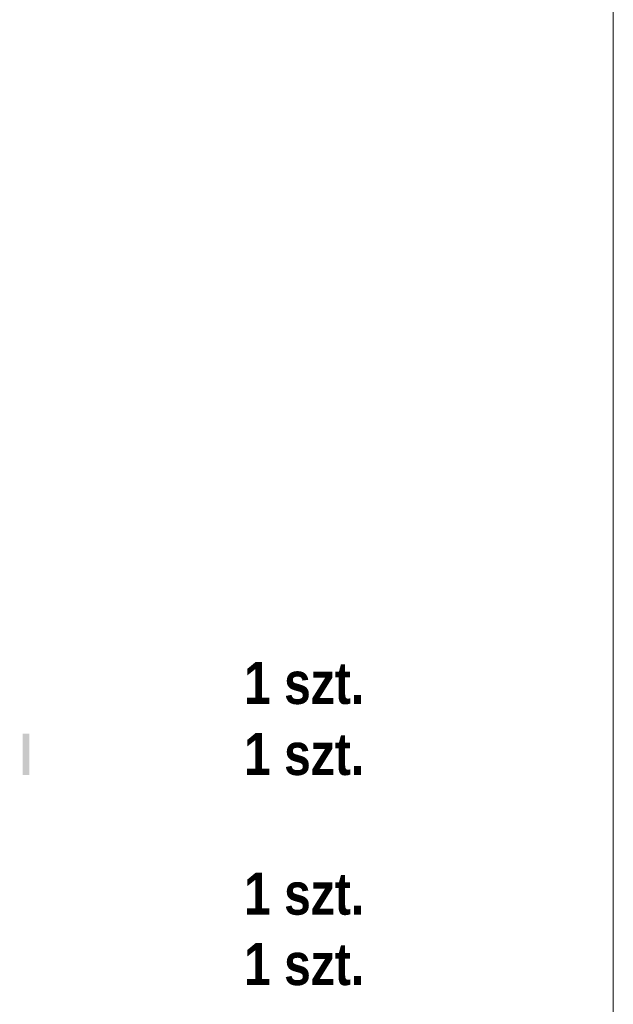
# Model space of a CAD drawing. Header units: millimetres. Extents: x -2626 to 2068, y -6169 to 7214.
# Tile 124 of 143: x 200 to 414, y -4645 to -4289. Entities that reach past the tile are written whole.
import ezdxf

# ---------------------------------------------------------------- set-up
doc = ezdxf.new("R2010")
doc.units = ezdxf.units.MM
doc.layers.get('0').update_dxf_attribs({"color": 252})

msp = doc.modelspace()

# ---------------------------------------------------------------- hatches: boundary and pattern name
h = msp.add_hatch(color=7)
h.dxf.hatch_style = 2
h.paths.add_polyline_path([(200.67, -4562.01), (200.67, -4547.06), (203.03, -4547.06), (203.03, -4562.01)])

# ---------------------------------------------------------------- linework, layer by layer
at = {"color": 7, "lineweight": 0}
msp.add_lwpolyline([(-2625.97, -6142.99), (413.94, -6142.99), (413.94, -3934.17), (-2625.97, -3934.17)], close=True, dxfattribs=at)

# ---------------------------------------------------------------- texts
at = {"color": 7, "char_height": 15.1338, "attachment_point": 1}
for insert in [(280.61, -4521.24), (280.61, -4546.88), (280.61, -4597.28), (280.61, -4622.68)]:
    msp.add_mtext('{\\fArialNarrow-Bold,Bold|b0|i0|c0;1 szt.}', dxfattribs=dict(at, insert=insert))

doc.saveas('drawing.dxf')
